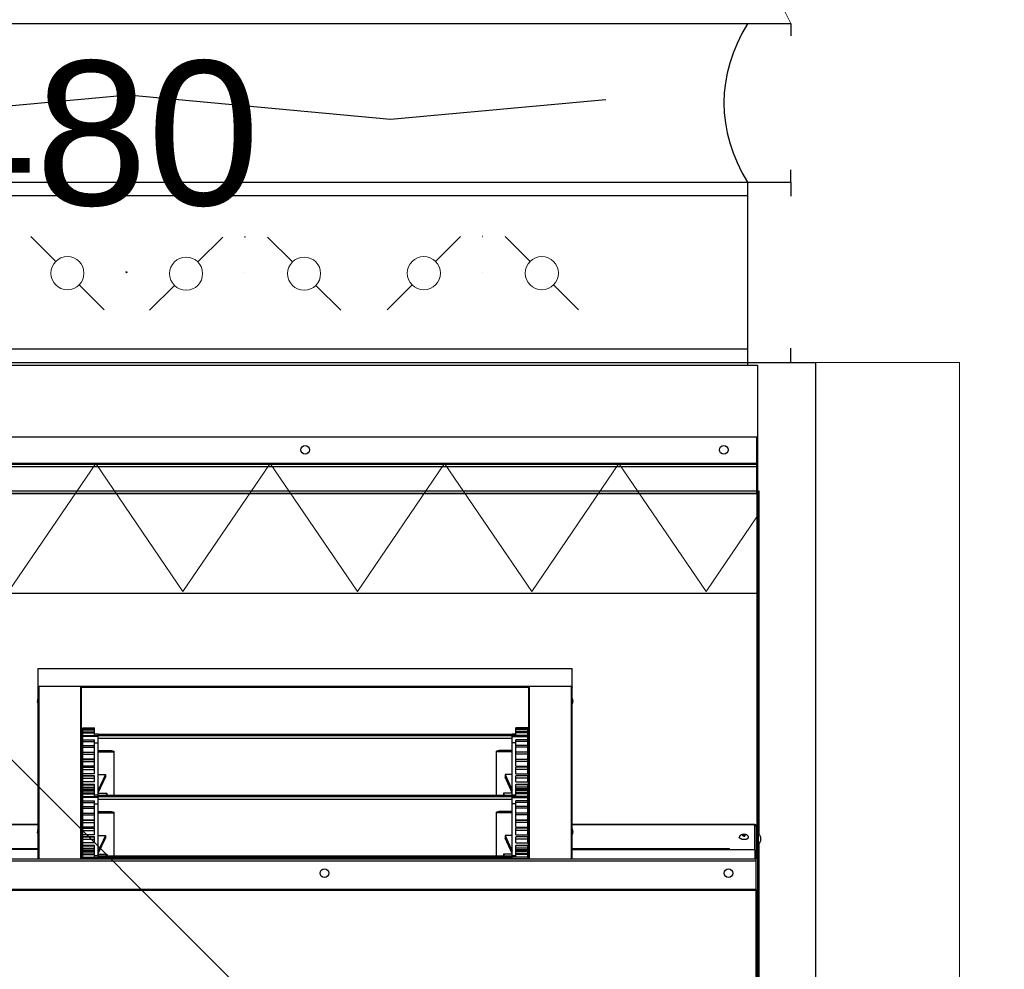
# Model space of a CAD drawing. Header units: millimetres. Extents: x -740 to 33545, y 5178 to 22494.
# Tile 80 of 256: x 9327 to 9395, y 6693 to 6759. Entities that reach past the tile are written whole.
import ezdxf
from ezdxf.lldxf.tags import DXFTag

# ---------------------------------------------------------------- set-up
doc = ezdxf.new("R2010")
doc.units = ezdxf.units.MM
doc.header["$MEASUREMENT"] = 0
doc.linetypes.add('CENTERX2', pattern=[101.6, 63.5, -12.7, 12.7, -12.7])
for name, color, linetype, lineweight in [('_IS_Centralki', 3, 'Continuous', 30), ('_IS_EKO_Wentylacja_Czerpnia', 72, 'Continuous', 20), ('l.przerywana', 252, 'ICAD_ISO03W100', 5)]:
    doc.layers.add(name, color=color, linetype=linetype, lineweight=lineweight)
doc.layers.add('_IS_EKO_Opis_Wentylacja', color=7, linetype='CENTERX2')
doc.layers.add('Dimensions.Service', color=7, linetype='Continuous')
doc.styles.add('Arial', font='arial.ttf')
tags = doc.linetypes.add('ICAD_ISO03W100', pattern=[30, 12, -18]).pattern_tags.tags
tags[6:7] = [DXFTag(74, 4), DXFTag(75, 0), DXFTag(340, '0'), DXFTag(46, 1.0), DXFTag(50, 0.0), DXFTag(44, 0.0), DXFTag(45, 0.0)]
tags[4:5] = [DXFTag(74, 4), DXFTag(75, 0), DXFTag(340, '0'), DXFTag(46, 1.0), DXFTag(50, 0.0), DXFTag(44, 0.0), DXFTag(45, 0.0)]

# ---------------------------------------------------------------- blocks, each defined once
blk = doc.blocks.new('Centrala_kuchnia')
at = {"layer": '_IS_Centralki'}
for p, q in [((16446.23, -1340), (16446.23, -1300)), ((16446.23, -1300), (18046.23, -1300)), ((16446.23, -1340), (16446.23, -1300)), ((16446.23, -1300), (18046.23, -1300)), ((16211.23, -1317), (16219.84, -1317)), ((16211.23, -2238), (16211.23, -1317)), ((16211.23, -1317), (16219.84, -1317)), ((16211.23, -2238), (16211.23, -1317)), ((16321.23, -1317), (16312.62, -1317)), ((16321.23, -1317), (16312.62, -1317)), ((16321.23, -1317), (16331.02, -1317)), ((16321.23, -2238), (16321.23, -1317)), ((16321.23, -2238), (16321.23, -1317)), ((16321.23, -1317), (16331.02, -1317)), ((16321.23, -2238), (16321.23, -1317)), ((16321.23, -2238), (16321.23, -1317)), ((16446.23, -1317), (16436.45, -1317)), ((16446.23, -1317), (16436.45, -1317)), ((16446.23, -2238), (16446.23, -1317)), ((16446.23, -2238), (16446.23, -1317)), ((16446.23, -2221), (16446.23, -1340)), ((16446.23, -2221), (16446.23, -1340)), ((16448.23, -1340), (18048.23, -1340)), ((16448.23, -2221), (16448.23, -1340)), ((16448.23, -1340), (18048.23, -1340)), ((16448.23, -2221), (16448.23, -1340)), ((16516.23, -1340), (16516.23, -2221)), ((16606.23, -1340), (16516.23, -1340)), ((16606.23, -2221), (16606.23, -1340)), ((16321.23, -1347), (16446.23, -1347)), ((16321.23, -1347), (16446.23, -1347)), ((16330.61, -2208), (16330.61, -1347)), ((16330.61, -2208), (16330.61, -1347)), ((16436.86, -2208), (16436.86, -1347)), ((16436.86, -2208), (16436.86, -1347)), ((16446.23, -1347), (16448.23, -1347)), ((16446.23, -1347), (16448.23, -1347)), ((16264.1, -1445.23), (16277.71, -1594.47)), ((16264.1, -1445.23), (16277.71, -1594.47)), ((16392.5, -1481.46), (16409.74, -1464.21)), ((16392.5, -1481.46), (16409.74, -1464.21)), ((16359.02, -1514.94), (16376.26, -1497.69)), ((16359.02, -1514.94), (16376.26, -1497.69)), ((16376.26, -1563.24), (16359.02, -1545.99)), ((16376.26, -1563.24), (16359.02, -1545.99)), ((16409.74, -1596.72), (16392.5, -1579.47)), ((16409.74, -1596.72), (16392.5, -1579.47)), ((16277.71, -1594.47), (16260.96, -1776.15)), ((16277.71, -1594.47), (16260.96, -1776.15)), ((16392.8, -1646.2), (16410.05, -1628.95)), ((16392.8, -1646.2), (16410.05, -1628.95)), ((16359.32, -1679.68), (16376.57, -1662.43)), ((16359.32, -1679.68), (16376.57, -1662.43)), ((16376.57, -1727.98), (16359.32, -1710.73)), ((16376.57, -1727.98), (16359.32, -1710.73)), ((16410.05, -1761.46), (16392.8, -1744.21)), ((16410.05, -1761.46), (16392.8, -1744.21)), ((16260.96, -1776.15), (16276.66, -1949.17)), ((16260.96, -1776.15), (16276.66, -1949.17)), ((16392.49, -1810.22), (16409.74, -1792.98)), ((16392.49, -1810.22), (16409.74, -1792.98)), ((16359.01, -1843.7), (16376.26, -1826.46)), ((16359.01, -1843.7), (16376.26, -1826.46))]:
    blk.add_line(p, q, dxfattribs=at)
at = {"layer": '_IS_Centralki', "linetype": 'Continuous'}
for p, q in [((16537.26, -1340.5), (16497.84, -1340.5)), ((16497.84, -1966.5), (16497.84, -1340.5)), ((16516.34, -1340.5), (16516.34, -1966.5)), ((16516.84, -1966.5), (16516.84, -1340.5)), ((16518.34, -1966.5), (16518.34, -1340.5)), ((16535.34, -1966.5), (16535.34, -1340.5)), ((16773.61, -1338.96), (16535.6, -1338.96)), ((16535.6, -1338.96), (16535.61, -1339.96)), ((16767.23, -1339.96), (16535.61, -1339.96)), ((16535.61, -1339.96), (16535.61, -1339.99)), ((16535.61, -1339.99), (16537.34, -1339.99)), ((16536.84, -1966.5), (16536.84, -1340.5)), ((16537.26, -1340.49), (16537.08, -1340.49)), ((16537.26, -1340.49), (16767.23, -1340.49)), ((16537.26, -1340.49), (16537.26, -1966.51)), ((16537.34, -1339.99), (16767.23, -1339.99)), ((16784.09, -1342), (16766.66, -1342)), ((16766.66, -1342), (16766.66, -1468.5)), ((16766.8, -1342), (16766.8, -1468.5)), ((16815.01, -1339.5), (16767.23, -1339.5)), ((16767.23, -1339.5), (16767.23, -1340.5)), ((16767.93, -1340.5), (16767.23, -1340.5)), ((16767.85, -1341), (16790.39, -1341)), ((16767.85, -1341), (16767.85, -1342)), ((16775.14, -1338.12), (16778.13, -1338.12)), ((16885.85, -1338.96), (16779.65, -1338.96)), ((16783.98, -1359.5), (16783.98, -1342)), ((16784.09, -1342), (16790.39, -1342)), ((16784.09, -1342), (16784.09, -1359.75)), ((16997.23, -1341), (16790.39, -1341)), ((16790.39, -2219.5), (16790.39, -1341)), ((16791.89, -2219.5), (16791.89, -1341)), ((16811.55, -2219.5), (16811.55, -1341)), ((16812.19, -2219.5), (16812.19, -1341)), ((16812.69, -1340.15), (16813.04, -1340.72)), ((16815.01, -1339.5), (16997.23, -1339.5)), ((16815.01, -1339.5), (16815.01, -1340.5)), ((16815.01, -1340.5), (16997.23, -1340.5)), ((16858.79, -1339.5), (16858.79, -1340.5)), ((16774.53, -1348.8), (16774.37, -1348.8)), ((16774.53, -1350.2), (16774.37, -1350.2)), ((16784.09, -1359.5), (16783.14, -1359.5)), ((16783.14, -1468.5), (16783.14, -1359.5)), ((16783.74, -1359.75), (16784.09, -1359.75)), ((16783.74, -1468.5), (16783.74, -1359.75)), ((16783.88, -1468.5), (16783.88, -1359.75)), ((16784.04, -1359.75), (16784.04, -1359.5)), ((16671.34, -1468.5), (16658.38, -1468.5)), ((16658.38, -1838.5), (16658.38, -1468.5)), ((16658.42, -1838.5), (16658.42, -1468.5)), ((16670.68, -1838.5), (16670.68, -1468.5)), ((16790.39, -1469), (16670.89, -1469)), ((16670.89, -1469), (16670.89, -1498)), ((16790.39, -1468.5), (16671.34, -1468.5)), ((16680.86, -1468), (16681.37, -1468)), ((16771.49, -1468), (16772.01, -1468)), ((16790.39, -1498), (16670.89, -1498)), ((16790.39, -1498.5), (16671.34, -1498.5)), ((16671.34, -1808.5), (16671.34, -1498.5)), ((16721.4, -1499.3), (16699.67, -1499.3)), ((16699.67, -1499.3), (16699.67, -1507.5)), ((16699.8, -1499.3), (16699.8, -1507.5)), ((16699.97, -1499.3), (16699.97, -1507.5)), ((16700.68, -1499.3), (16700.68, -1507.5)), ((16701.07, -1499.3), (16701.07, -1507.5)), ((16702.37, -1499.3), (16702.37, -1507.5)), ((16702.97, -1499.3), (16702.97, -1507.5)), ((16703.91, -1499), (16746.18, -1499)), ((16703.91, -1499), (16703.91, -1499.3)), ((16704.82, -1499.3), (16704.82, -1510)), ((16705.63, -1510), (16705.63, -1499.3)), ((16708.01, -1499.3), (16708.01, -1507.5)), ((16709.02, -1499.3), (16709.02, -1507.5)), ((16711.89, -1499.3), (16711.89, -1507.5)), ((16713.07, -1499.3), (16713.07, -1507.5)), ((16716.39, -1499.3), (16716.39, -1507.5)), ((16717.73, -1499.3), (16717.73, -1507.5)), ((16717.79, -1499), (16717.79, -1498.5)), ((16717.94, -1499), (16717.94, -1498.5)), ((16720.4, -1499), (16720.4, -1498.5)), ((16720.63, -1498.5), (16720.63, -1499)), ((16720.96, -1498.5), (16720.96, -1499)), ((16721.4, -1507.5), (16721.4, -1499.3)), ((16726.25, -1499.3), (16721.44, -1499.3)), ((16721.44, -1499.3), (16721.44, -1507.5)), ((16722.92, -1499.3), (16722.92, -1507.5)), ((16725.95, -1499), (16725.95, -1498.5)), ((16726.09, -1499), (16726.09, -1498.5)), ((16726.25, -1507.5), (16726.25, -1499.3)), ((16731.5, -1499.3), (16726.96, -1499.3)), ((16726.96, -1499.3), (16726.96, -1507.5)), ((16728.56, -1499), (16728.56, -1498.5)), ((16728.56, -1499.3), (16728.56, -1507.5)), ((16728.79, -1498.5), (16728.79, -1499)), ((16729.12, -1498.5), (16729.12, -1499)), ((16730.41, -1499), (16730.41, -1498.5)), ((16731.5, -1507.5), (16731.5, -1499.3)), ((16737.06, -1499.3), (16732.82, -1499.3)), ((16732.82, -1499.3), (16732.82, -1507.5)), ((16732.87, -1499.3), (16732.87, -1507.5)), ((16734.56, -1499.3), (16734.56, -1507.5)), ((16737.06, -1507.5), (16737.06, -1499.3)), ((16742.02, -1499.3), (16738.8, -1499.3)), ((16738.8, -1499.3), (16738.8, -1507.5)), ((16739.07, -1499.3), (16739.07, -1507.5)), ((16740.83, -1499.3), (16740.83, -1507.5)), ((16763.66, -1499.3), (16741.93, -1499.3)), ((16741.93, -1499.3), (16741.93, -1507.5)), ((16742.06, -1499.3), (16742.06, -1507.5)), ((16742.23, -1499.3), (16742.23, -1507.5)), ((16742.95, -1499.3), (16742.95, -1507.5)), ((16743.33, -1499.3), (16743.33, -1507.5)), ((16744.63, -1499.3), (16744.63, -1507.5)), ((16745.23, -1499.3), (16745.23, -1507.5)), ((16746.18, -1499), (16788.44, -1499)), ((16746.18, -1499), (16746.18, -1499.3)), ((16747.09, -1499.3), (16747.09, -1510)), ((16747.9, -1510), (16747.9, -1499.3)), ((16750.28, -1499.3), (16750.28, -1507.5)), ((16751.28, -1499.3), (16751.28, -1507.5)), ((16754.15, -1499.3), (16754.15, -1507.5)), ((16755.34, -1499.3), (16755.34, -1507.5)), ((16758.65, -1499.3), (16758.65, -1507.5)), ((16760, -1499.3), (16760, -1507.5)), ((16763.66, -1507.5), (16763.66, -1499.3)), ((16768.51, -1499.3), (16763.7, -1499.3)), ((16763.7, -1499.3), (16763.7, -1507.5)), ((16765.19, -1499.3), (16765.19, -1507.5)), ((16768.51, -1507.5), (16768.51, -1499.3)), ((16773.76, -1499.3), (16769.22, -1499.3)), ((16769.22, -1499.3), (16769.22, -1507.5)), ((16770.82, -1499.3), (16770.82, -1507.5)), ((16772.41, -1499), (16772.41, -1498.5)), ((16772.68, -1499), (16772.68, -1498.5)), ((16773.76, -1507.5), (16773.76, -1499.3)), ((16779.32, -1499.3), (16775.09, -1499.3)), ((16775.09, -1499.3), (16775.09, -1507.5)), ((16775.13, -1499.3), (16775.13, -1507.5)), ((16776.82, -1499.3), (16776.82, -1507.5)), ((16779.32, -1507.5), (16779.32, -1499.3)), ((16784.28, -1499.3), (16781.06, -1499.3)), ((16781.06, -1499.3), (16781.06, -1507.5)), ((16781.33, -1499.3), (16781.33, -1507.5)), ((16783.09, -1499.3), (16783.09, -1507.5)), ((16790.39, -1499.3), (16784.19, -1499.3)), ((16784.19, -1499.3), (16784.19, -1507.5)), ((16784.33, -1499.3), (16784.33, -1507.5)), ((16784.49, -1499.3), (16784.49, -1507.5)), ((16785.21, -1499.3), (16785.21, -1507.5)), ((16785.6, -1499.3), (16785.6, -1507.5)), ((16786.89, -1499.3), (16786.89, -1507.5)), ((16787.49, -1499.3), (16787.49, -1507.5)), ((16788.44, -1499), (16790.39, -1499)), ((16788.44, -1499), (16788.44, -1499.3)), ((16789.35, -1499.3), (16789.35, -1510)), ((16790.16, -1510), (16790.16, -1499.3)), ((16704.82, -1507.5), (16699.67, -1507.5)), ((16703.91, -1507.5), (16703.91, -1510)), ((16721.4, -1507.5), (16708.01, -1507.5)), ((16709.95, -1507.5), (16709.95, -1510)), ((16726.25, -1507.5), (16721.44, -1507.5)), ((16731.5, -1507.5), (16726.96, -1507.5)), ((16737.06, -1507.5), (16732.82, -1507.5)), ((16741.93, -1507.5), (16738.8, -1507.5)), ((16747.09, -1507.5), (16741.93, -1507.5)), ((16746.18, -1507.5), (16746.18, -1510)), ((16763.66, -1507.5), (16750.28, -1507.5)), ((16752.22, -1507.5), (16752.22, -1510)), ((16768.51, -1507.5), (16763.7, -1507.5)), ((16773.76, -1507.5), (16769.22, -1507.5)), ((16779.32, -1507.5), (16775.09, -1507.5)), ((16784.19, -1507.5), (16781.06, -1507.5)), ((16789.35, -1507.5), (16784.19, -1507.5)), ((16788.44, -1507.5), (16788.44, -1510)), ((16712.08, -1510), (16703.9, -1510)), ((16703.9, -1797), (16703.9, -1510)), ((16704.04, -1797), (16704.04, -1510)), ((16704.91, -1797), (16704.91, -1510)), ((16706.85, -1797), (16706.85, -1510)), ((16746.16, -1510), (16712.08, -1510)), ((16715.32, -1510), (16715.32, -1519.09)), ((16716.28, -1510), (16716.28, -1521)), ((16732.05, -1514.99), (16742.9, -1510)), ((16732.05, -1510), (16732.05, -1514.99)), ((16744.54, -1510), (16733.71, -1514.98)), ((16744.98, -1510), (16744.98, -1516.09)), ((16754.35, -1510), (16746.16, -1510)), ((16746.16, -1797), (16746.16, -1510)), ((16746.3, -1797), (16746.3, -1510)), ((16747.17, -1797), (16747.17, -1510)), ((16749.11, -1797), (16749.11, -1510)), ((16788.42, -1510), (16754.35, -1510)), ((16757.58, -1510), (16757.58, -1519.09)), ((16758.55, -1510), (16758.55, -1521)), ((16774.31, -1510), (16774.31, -1514.99)), ((16774.31, -1514.99), (16785.17, -1510)), ((16786.8, -1510), (16775.97, -1514.98)), ((16787.24, -1510), (16787.24, -1516.09)), ((16790.39, -1510), (16788.42, -1510)), ((16788.42, -1797), (16788.42, -1510)), ((16788.56, -1797), (16788.56, -1510)), ((16789.43, -1797), (16789.43, -1510)), ((16715.32, -1519.09), (16715.74, -1521)), ((16746.16, -1521), (16715.74, -1521)), ((16732.05, -1514.99), (16733.71, -1514.98)), ((16744.98, -1516.09), (16746.16, -1515.55)), ((16744.98, -1516.09), (16746.16, -1516.08)), ((16757.58, -1519.09), (16758.01, -1521)), ((16788.42, -1521), (16758.01, -1521)), ((16774.31, -1514.99), (16775.97, -1514.98)), ((16787.24, -1516.09), (16788.42, -1515.55)), ((16787.24, -1516.09), (16788.42, -1516.08)), ((16715.32, -1787.9), (16715.74, -1786)), ((16746.16, -1786), (16715.74, -1786)), ((16716.28, -1797), (16716.28, -1786)), ((16757.58, -1787.9), (16758.01, -1786)), ((16788.42, -1786), (16758.01, -1786)), ((16758.55, -1797), (16758.55, -1786)), ((16715.32, -1797), (16715.32, -1787.9)), ((16732.05, -1792.01), (16733.71, -1792.02)), ((16732.05, -1792.01), (16742.9, -1797)), ((16732.05, -1797), (16732.05, -1792.01)), ((16744.54, -1797), (16733.71, -1792.02)), ((16744.98, -1790.91), (16746.16, -1790.92)), ((16744.98, -1790.91), (16746.16, -1791.45)), ((16744.98, -1797), (16744.98, -1790.91)), ((16757.58, -1797), (16757.58, -1787.9)), ((16774.31, -1792.01), (16775.97, -1792.02)), ((16774.31, -1792.01), (16785.17, -1797)), ((16774.31, -1797), (16774.31, -1792.01)), ((16786.8, -1797), (16775.97, -1792.02)), ((16787.24, -1790.91), (16788.42, -1790.92)), ((16787.24, -1790.91), (16788.42, -1791.45)), ((16787.24, -1797), (16787.24, -1790.91)), ((16704.82, -1799.5), (16699.67, -1799.5)), ((16699.67, -1807.7), (16699.67, -1799.5)), ((16699.8, -1807.7), (16699.8, -1799.5)), ((16699.97, -1807.7), (16699.97, -1799.5)), ((16700.68, -1807.7), (16700.68, -1799.5)), ((16701.07, -1807.7), (16701.07, -1799.5)), ((16702.37, -1807.7), (16702.37, -1799.5)), ((16702.97, -1807.7), (16702.97, -1799.5)), ((16712.08, -1797), (16703.9, -1797)), ((16703.91, -1797), (16703.91, -1799.5)), ((16704.82, -1807.7), (16704.82, -1797)), ((16705.63, -1797), (16705.63, -1807.7)), ((16721.4, -1799.5), (16708.01, -1799.5)), ((16708.01, -1807.7), (16708.01, -1799.5)), ((16709.02, -1807.7), (16709.02, -1799.5)), ((16709.95, -1799.5), (16709.95, -1797)), ((16711.89, -1807.7), (16711.89, -1799.5)), ((16746.16, -1797), (16712.08, -1797)), ((16713.07, -1807.7), (16713.07, -1799.5)), ((16716.39, -1807.7), (16716.39, -1799.5)), ((16717.73, -1807.7), (16717.73, -1799.5)), ((16721.4, -1799.5), (16721.4, -1807.7)), ((16726.25, -1799.5), (16721.44, -1799.5)), ((16721.44, -1807.7), (16721.44, -1799.5)), ((16722.92, -1807.7), (16722.92, -1799.5)), ((16726.25, -1799.5), (16726.25, -1807.7)), ((16731.5, -1799.5), (16726.96, -1799.5)), ((16726.96, -1807.7), (16726.96, -1799.5)), ((16728.56, -1807.7), (16728.56, -1799.5)), ((16731.5, -1799.5), (16731.5, -1807.7)), ((16737.06, -1799.5), (16732.82, -1799.5)), ((16732.82, -1799.5), (16732.82, -1807.7)), ((16732.87, -1807.7), (16732.87, -1799.5)), ((16734.56, -1807.7), (16734.56, -1799.5)), ((16737.06, -1799.5), (16737.06, -1807.7)), ((16742.02, -1799.5), (16738.8, -1799.5)), ((16738.8, -1799.5), (16738.8, -1807.7)), ((16739.07, -1807.7), (16739.07, -1799.5)), ((16740.83, -1807.7), (16740.83, -1799.5)), ((16747.09, -1799.5), (16741.93, -1799.5)), ((16741.93, -1807.7), (16741.93, -1799.5)), ((16742.06, -1807.7), (16742.06, -1799.5)), ((16742.23, -1807.7), (16742.23, -1799.5)), ((16742.95, -1807.7), (16742.95, -1799.5)), ((16743.33, -1807.7), (16743.33, -1799.5)), ((16744.63, -1807.7), (16744.63, -1799.5)), ((16745.23, -1807.7), (16745.23, -1799.5)), ((16754.35, -1797), (16746.16, -1797)), ((16746.18, -1797), (16746.18, -1799.5)), ((16747.09, -1807.7), (16747.09, -1797)), ((16747.9, -1797), (16747.9, -1807.7)), ((16763.66, -1799.5), (16750.28, -1799.5)), ((16750.28, -1807.7), (16750.28, -1799.5)), ((16751.28, -1807.7), (16751.28, -1799.5)), ((16752.22, -1799.5), (16752.22, -1797)), ((16754.15, -1807.7), (16754.15, -1799.5)), ((16788.42, -1797), (16754.35, -1797)), ((16755.34, -1807.7), (16755.34, -1799.5)), ((16758.65, -1807.7), (16758.65, -1799.5)), ((16760, -1807.7), (16760, -1799.5)), ((16763.66, -1799.5), (16763.66, -1807.7)), ((16768.51, -1799.5), (16763.7, -1799.5)), ((16763.7, -1807.7), (16763.7, -1799.5)), ((16765.19, -1807.7), (16765.19, -1799.5)), ((16768.51, -1799.5), (16768.51, -1807.7)), ((16773.76, -1799.5), (16769.22, -1799.5)), ((16769.22, -1807.7), (16769.22, -1799.5)), ((16770.82, -1807.7), (16770.82, -1799.5)), ((16773.76, -1799.5), (16773.76, -1807.7)), ((16779.32, -1799.5), (16775.09, -1799.5)), ((16775.09, -1799.5), (16775.09, -1807.7)), ((16775.13, -1807.7), (16775.13, -1799.5)), ((16776.82, -1807.7), (16776.82, -1799.5)), ((16779.32, -1799.5), (16779.32, -1807.7)), ((16784.28, -1799.5), (16781.06, -1799.5)), ((16781.06, -1799.5), (16781.06, -1807.7)), ((16781.33, -1807.7), (16781.33, -1799.5)), ((16783.09, -1807.7), (16783.09, -1799.5)), ((16789.35, -1799.5), (16784.19, -1799.5)), ((16784.19, -1807.7), (16784.19, -1799.5)), ((16784.33, -1807.7), (16784.33, -1799.5)), ((16784.49, -1807.7), (16784.49, -1799.5)), ((16785.21, -1807.7), (16785.21, -1799.5)), ((16785.6, -1807.7), (16785.6, -1799.5)), ((16786.89, -1807.7), (16786.89, -1799.5)), ((16787.49, -1807.7), (16787.49, -1799.5)), ((16790.39, -1797), (16788.42, -1797)), ((16788.44, -1797), (16788.44, -1799.5)), ((16789.35, -1807.7), (16789.35, -1797)), ((16790.16, -1797), (16790.16, -1807.7)), ((16721.4, -1807.7), (16699.67, -1807.7)), ((16703.91, -1807.7), (16703.91, -1808)), ((16703.91, -1808), (16746.18, -1808)), ((16717.79, -1808.5), (16717.79, -1808)), ((16717.94, -1808.5), (16717.94, -1808)), ((16720.4, -1808.5), (16720.4, -1808)), ((16720.63, -1808), (16720.63, -1808.5)), ((16720.96, -1808), (16720.96, -1808.5)), ((16726.25, -1807.7), (16721.44, -1807.7)), ((16725.95, -1808.5), (16725.95, -1808)), ((16726.09, -1808.5), (16726.09, -1808)), ((16731.5, -1807.7), (16726.96, -1807.7)), ((16728.56, -1808.5), (16728.56, -1808)), ((16728.79, -1808), (16728.79, -1808.5)), ((16729.12, -1808), (16729.12, -1808.5)), ((16730.41, -1808), (16730.41, -1808.5)), ((16737.06, -1807.7), (16732.82, -1807.7)), ((16741.93, -1807.7), (16738.8, -1807.7)), ((16763.66, -1807.7), (16741.93, -1807.7)), ((16746.18, -1807.7), (16746.18, -1808)), ((16746.18, -1808), (16788.44, -1808)), ((16768.51, -1807.7), (16763.7, -1807.7)), ((16773.76, -1807.7), (16769.22, -1807.7)), ((16772.41, -1808), (16772.41, -1808.5)), ((16772.68, -1808), (16772.68, -1808.5)), ((16779.32, -1807.7), (16775.09, -1807.7)), ((16784.19, -1807.7), (16781.06, -1807.7)), ((16790.39, -1807.7), (16784.19, -1807.7)), ((16788.44, -1807.7), (16788.44, -1808)), ((16788.44, -1808), (16790.39, -1808)), ((16790.39, -1809), (16670.89, -1809)), ((16670.89, -1809), (16670.89, -1838)), ((16790.39, -1808.5), (16671.34, -1808.5)), ((16671.34, -1838.5), (16658.38, -1838.5)), ((16790.39, -1838), (16670.89, -1838)), ((16790.39, -1838.5), (16671.34, -1838.5)), ((16680.86, -1839), (16681.37, -1839)), ((16766.66, -1838.5), (16766.66, -1965)), ((16766.8, -1838.5), (16766.8, -1965)), ((16771.49, -1839), (16772.01, -1839)), ((16783.14, -1947.5), (16783.14, -1838.5)), ((16783.74, -1838.5), (16783.74, -1947.25)), ((16783.88, -1838.5), (16783.88, -1947.25))]:
    blk.add_line(p, q, dxfattribs=at)
at = {"layer": '_IS_Centralki', "linetype": 'Continuous', "lineweight": 0}
for p, q in [((16605.14, -1375.64), (16552.7, -1340)), ((16516.23, -1436.08), (16605.14, -1375.64)), ((16605.14, -1496.51), (16516.23, -1436.08)), ((16516.23, -1556.95), (16605.14, -1496.51)), ((16605.14, -1617.39), (16516.23, -1556.95)), ((16516.23, -1677.82), (16605.14, -1617.39)), ((16605.14, -1738.26), (16516.23, -1677.82)), ((16516.23, -1798.69), (16605.14, -1738.26)), ((16605.14, -1859.13), (16516.23, -1798.69))]:
    blk.add_line(p, q, dxfattribs=at)
at = {"layer": '_IS_Centralki', "linetype": 'Continuous'}
for centre in [(16800.39, -1360.25), (16506.84, -1363.5), (16800.39, -1640.25), (16506.84, -1653.5)]:
    blk.add_circle(centre, 3, dxfattribs=at)
at = {"layer": '_IS_Centralki', "lineweight": 0}
for centre in [(16384.38, -1489.57), (16384.38, -1489.57), (16384.38, -1571.35), (16384.38, -1571.35), (16384.69, -1654.31), (16384.69, -1654.31), (16384.69, -1736.1), (16384.69, -1736.1), (16384.38, -1818.34), (16384.38, -1818.34)]:
    blk.add_circle(centre, 11.48, dxfattribs=at)
at = {"layer": '_IS_Centralki'}
for centre, radius in [((16358.95, -1530.54), 0.0277), ((16358.95, -1530.54), 0.0277), ((16383.91, -1530.54), 0.00994), ((16383.91, -1530.54), 0.00994), ((16359.26, -1695.29), 0.0277), ((16359.26, -1695.29), 0.0277), ((16384.22, -1695.29), 0.00994), ((16384.22, -1695.29), 0.00994), ((16383.73, -1777.49), 0.35), ((16383.73, -1777.49), 0.35)]:
    blk.add_circle(centre, radius, dxfattribs=at)
at = {"layer": '_IS_Centralki', "linetype": 'Continuous'}
for centre, radius, start, end in [((16540.12, -1340.49), 2.87, 179.12413, 180.00026), ((16768.16, -1342), 1.5, 99.12147, 180), ((16768.16, -1342), 0.5, 128.44325, 180), ((16769.5, -1341), 1.65, 171.70554, 179.98184), ((16769.48, -1341), 1.63, 162.25262, 171.74012), ((16775.13, -1339.92), 1.8, 90, 166.4638), ((16778.13, -1339.92), 1.8, 13.5362, 90), ((16817.74, -1346.4), 8.06, 136.45811, 137.91461), ((16815.51, -1352.52), 12.06, 100.24989, 101.80441), ((16771.1, -1349.23), 5.74, 11.82191, 13.4385), ((16771.1, -1349.77), 5.74, 346.5615, 348.17809), ((16770.5, -1349.35), 6.35, 8.52617, 11.77578), ((16770.5, -1349.65), 6.35, 348.22422, 351.47383), ((16769.81, -1349.45), 7.06, 5.00656, 8.50008), ((16769.81, -1349.55), 7.06, 351.49992, 354.99344), ((16769.43, -1349.49), 7.43, 3.32206, 5.01312), ((16769.43, -1349.51), 7.43, 354.98688, 356.67794), ((16769.21, -1349.5), 7.66, 356.68735, 3.31265), ((16680.86, -1471.3), 3.3, 95.94334, 97.93572), ((16680.86, -1471.29), 3.29, 94.24418, 95.94284), ((16680.86, -1471.29), 3.29, 90.00169, 94.24428), ((16681.38, -1471.3), 3.3, 90.01111, 98.83124), ((16771.54, -1471.6), 3.61, 113.76121, 120.67733), ((16771.56, -1471.49), 3.5, 116.17381, 121.37667), ((16771.5, -1471.3), 3.3, 95.94334, 97.93572), ((16771.49, -1471.29), 3.29, 94.24418, 95.94284), ((16771.49, -1471.29), 3.29, 90.00169, 94.24428), ((16772.01, -1471.3), 3.3, 90.01111, 98.83124), ((16680.86, -1835.7), 3.3, 262.04507, 264.04789), ((16680.86, -1835.71), 3.29, 264.04841, 265.74343), ((16680.86, -1835.71), 3.29, 265.74333, 269.99829), ((16681.38, -1835.7), 3.3, 261.16876, 269.98889), ((16771.54, -1835.4), 3.61, 239.32241, 246.20873), ((16771.56, -1835.51), 3.5, 238.62333, 243.82619), ((16771.5, -1835.7), 3.3, 262.04507, 264.04789), ((16771.49, -1835.71), 3.29, 264.04841, 265.74343), ((16771.49, -1835.71), 3.29, 265.74333, 269.99829), ((16772.01, -1835.7), 3.3, 261.16876, 269.98889)]:
    blk.add_arc(centre, radius, start, end, dxfattribs=at)
at = {"layer": '_IS_Centralki'}
blk.add_ellipse((16266.36, -962.82), major_axis=(0, 400.55), ratio=0.48409, start_param=2.854685, end_param=3.428501, dxfattribs=at)
blk.add_ellipse((16266.36, -962.82), major_axis=(0, 400.55), ratio=0.48409, start_param=2.854685, end_param=3.428501, dxfattribs=at)
at = {"layer": '_IS_Centralki', "linetype": 'Continuous'}
for points, knots in [([(16537.08, -1340.49), (16537.08, -1340.45), (16537.08, -1340.28), (16537.09, -1340.11), (16537.1, -1339.99)], [0, 0, 0, 0, 0.254393, 1, 1, 1, 1]), ([(16537.26, -1340.45), (16537.26, -1340.39), (16537.26, -1340.28), (16537.28, -1340.13), (16537.3, -1340.05), (16537.33, -1339.99), (16537.34, -1339.99)], [0, 0, 0, 0, 0.375185, 0.68902, 0.902271, 1, 1, 1, 1]), ([(16769.2, -1339.5), (16768.93, -1339.5), (16768.34, -1339.71), (16768.01, -1340.22), (16767.92, -1340.5)], [0, 0, 0, 0, 0.486295, 1, 1, 1, 1]), ([(16815.01, -1339.5), (16814.41, -1339.5), (16813.59, -1339.69), (16812.87, -1340.05), (16812.69, -1340.15)], [0, 0, 0, 0, 0.746608, 1, 1, 1, 1]), ([(16775.33, -1346.27), (16775.17, -1346.31), (16774.86, -1346.44), (16774.45, -1346.73), (16774.11, -1347.1), (16773.85, -1347.52), (16773.66, -1347.98), (16773.53, -1348.46), (16773.45, -1348.98), (16773.44, -1349.32), (16773.44, -1349.5)], [0, 0, 0, 0, 0.125443, 0.249557, 0.371979, 0.493336, 0.615545, 0.740616, 0.869153, 1, 1, 1, 1]), ([(16773.44, -1349.5), (16773.44, -1349.68), (16773.45, -1350.02), (16773.53, -1350.53), (16773.66, -1351.02), (16773.85, -1351.48), (16774.11, -1351.9), (16774.45, -1352.27), (16774.86, -1352.56), (16775.17, -1352.69), (16775.33, -1352.73)], [0, 0, 0, 0, 0.130869, 0.259423, 0.384504, 0.506717, 0.628069, 0.750474, 0.874571, 1, 1, 1, 1]), ([(16774.37, -1348.7), (16774.34, -1348.7), (16774.3, -1348.71), (16774.23, -1348.76), (16774.17, -1348.84), (16774.12, -1348.94), (16774.08, -1349.06), (16774.05, -1349.2), (16774.03, -1349.35), (16774.03, -1349.45), (16774.03, -1349.5)], [0, 0, 0, 0, 0.072858, 0.156845, 0.25823, 0.378616, 0.516652, 0.66919, 0.831957, 1, 1, 1, 1]), ([(16774.37, -1350.3), (16774.34, -1350.3), (16774.3, -1350.29), (16774.23, -1350.24), (16774.17, -1350.16), (16774.12, -1350.06), (16774.08, -1349.94), (16774.05, -1349.8), (16774.03, -1349.65), (16774.03, -1349.55), (16774.03, -1349.5)], [0, 0, 0, 0, 0.072858, 0.156845, 0.25823, 0.378616, 0.516652, 0.66919, 0.831957, 1, 1, 1, 1]), ([(16774.37, -1348.8), (16774.35, -1348.8), (16774.3, -1348.81), (16774.25, -1348.85), (16774.2, -1348.92), (16774.15, -1349.01), (16774.12, -1349.11), (16774.08, -1349.28), (16774.07, -1349.41), (16774.07, -1349.5)], [0, 0, 0, 0, 0.07288, 0.156892, 0.258308, 0.37873, 0.51681, 0.66939, 1, 1, 1, 1]), ([(16774.37, -1350.2), (16774.35, -1350.2), (16774.3, -1350.19), (16774.25, -1350.15), (16774.2, -1350.08), (16774.15, -1349.99), (16774.12, -1349.89), (16774.08, -1349.72), (16774.07, -1349.59), (16774.07, -1349.5)], [0, 0, 0, 0, 0.07288, 0.156892, 0.258308, 0.37873, 0.51681, 0.66939, 1, 1, 1, 1]), ([(16774.53, -1348.8), (16774.52, -1348.78), (16774.5, -1348.76), (16774.45, -1348.72), (16774.41, -1348.7), (16774.38, -1348.7), (16774.37, -1348.7)], [0, 0, 0, 0, 0.291999, 0.55056, 0.78272, 1, 1, 1, 1]), ([(16774.66, -1349.5), (16774.66, -1349.41), (16774.65, -1349.28), (16774.62, -1349.11), (16774.58, -1349.01), (16774.54, -1348.92), (16774.49, -1348.85), (16774.43, -1348.81), (16774.39, -1348.8), (16774.37, -1348.8)], [0, 0, 0, 0, 0.33061, 0.48319, 0.62127, 0.741692, 0.843108, 0.92712, 1, 1, 1, 1]), ([(16774.66, -1349.5), (16774.66, -1349.59), (16774.65, -1349.72), (16774.62, -1349.89), (16774.58, -1349.99), (16774.54, -1350.08), (16774.49, -1350.15), (16774.43, -1350.19), (16774.39, -1350.2), (16774.37, -1350.2)], [0, 0, 0, 0, 0.33061, 0.48319, 0.62127, 0.741692, 0.843108, 0.92712, 1, 1, 1, 1]), ([(16774.53, -1350.2), (16774.52, -1350.22), (16774.5, -1350.24), (16774.45, -1350.28), (16774.41, -1350.3), (16774.38, -1350.3), (16774.37, -1350.3)], [0, 0, 0, 0, 0.291999, 0.55056, 0.78272, 1, 1, 1, 1]), ([(16774.71, -1349.5), (16774.71, -1349.43), (16774.7, -1349.29), (16774.66, -1349.1), (16774.61, -1348.93), (16774.56, -1348.84), (16774.53, -1348.8)], [0, 0, 0, 0, 0.288429, 0.560253, 0.80089, 1, 1, 1, 1]), ([(16774.71, -1349.5), (16774.71, -1349.57), (16774.7, -1349.71), (16774.66, -1349.9), (16774.61, -1350.07), (16774.56, -1350.16), (16774.53, -1350.2)], [0, 0, 0, 0, 0.288429, 0.560253, 0.80089, 1, 1, 1, 1]), ([(16776.49, -1347.28), (16776.46, -1347.19), (16776.38, -1347.03), (16776.26, -1346.8), (16776.12, -1346.61), (16775.97, -1346.45), (16775.82, -1346.34), (16775.66, -1346.27), (16775.49, -1346.24), (16775.39, -1346.26), (16775.33, -1346.27)], [0, 0, 0, 0, 0.170515, 0.326296, 0.466916, 0.592763, 0.705328, 0.80753, 0.903869, 1, 1, 1, 1]), ([(16776.68, -1347.9), (16776.67, -1347.84), (16776.62, -1347.63), (16776.55, -1347.43), (16776.49, -1347.28)], [0, 0, 0, 0, 0.261963, 1, 1, 1, 1]), ([(16776.49, -1351.72), (16776.46, -1351.81), (16776.38, -1351.97), (16776.26, -1352.2), (16776.12, -1352.39), (16775.97, -1352.55), (16775.82, -1352.66), (16775.66, -1352.73), (16775.49, -1352.76), (16775.39, -1352.74), (16775.33, -1352.73)], [0, 0, 0, 0, 0.170518, 0.326299, 0.466918, 0.592764, 0.705326, 0.807527, 0.903866, 1, 1, 1, 1]), ([(16776.68, -1351.1), (16776.67, -1351.16), (16776.62, -1351.36), (16776.55, -1351.57), (16776.49, -1351.72)], [0, 0, 0, 0, 0.261963, 1, 1, 1, 1]), ([(16670.89, -1469), (16670.89, -1468.89), (16670.95, -1468.68), (16671.13, -1468.55), (16671.22, -1468.52)], [0, 0, 0, 0, 0.513848, 1, 1, 1, 1]), ([(16680.86, -1468), (16680.55, -1468), (16679.92, -1468.09), (16679.34, -1468.34), (16679.07, -1468.5)], [0, 0, 0, 0, 0.498509, 1, 1, 1, 1]), ([(16680.41, -1468.03), (16680.18, -1468.06), (16679.73, -1468.18), (16679.31, -1468.38), (16679.11, -1468.5)], [0, 0, 0, 0, 0.497047, 1, 1, 1, 1]), ([(16680.87, -1468.04), (16680.65, -1468.07), (16680.22, -1468.19), (16679.81, -1468.38), (16679.62, -1468.5)], [0, 0, 0, 0, 0.497104, 1, 1, 1, 1]), ([(16683.13, -1468.5), (16682.86, -1468.34), (16682.3, -1468.09), (16681.68, -1468), (16681.37, -1468)], [0, 0, 0, 0, 0.503229, 1, 1, 1, 1]), ([(16771.04, -1468.03), (16770.86, -1468.06), (16770.51, -1468.13), (16770.18, -1468.27), (16770.02, -1468.35)], [0, 0, 0, 0, 0.497977, 1, 1, 1, 1]), ([(16771.49, -1468), (16771.25, -1468), (16770.77, -1468.05), (16770.31, -1468.2), (16770.08, -1468.3)], [0, 0, 0, 0, 0.499112, 1, 1, 1, 1]), ([(16771.5, -1468.04), (16771.28, -1468.07), (16770.85, -1468.19), (16770.44, -1468.38), (16770.25, -1468.5)], [0, 0, 0, 0, 0.497104, 1, 1, 1, 1]), ([(16773.76, -1468.5), (16773.5, -1468.34), (16772.93, -1468.09), (16772.31, -1468), (16772.01, -1468)], [0, 0, 0, 0, 0.503229, 1, 1, 1, 1]), ([(16671.34, -1498.5), (16671.23, -1498.5), (16670.98, -1498.38), (16670.89, -1498.13), (16670.89, -1498)], [0, 0, 0, 0, 0.482639, 1, 1, 1, 1]), ([(16670.89, -1809), (16670.89, -1808.87), (16670.98, -1808.62), (16671.23, -1808.5), (16671.34, -1808.5)], [0, 0, 0, 0, 0.517361, 1, 1, 1, 1]), ([(16671.34, -1838.5), (16671.24, -1838.5), (16671.09, -1838.44), (16671, -1838.32), (16670.98, -1838.29)], [0, 0, 0, 0, 0.738343, 1, 1, 1, 1]), ([(16679.07, -1838.5), (16679.34, -1838.66), (16679.92, -1838.91), (16680.55, -1839), (16680.86, -1839)], [0, 0, 0, 0, 0.501489, 1, 1, 1, 1]), ([(16680.41, -1838.97), (16680.18, -1838.94), (16679.73, -1838.82), (16679.31, -1838.62), (16679.11, -1838.5)], [0, 0, 0, 0, 0.497048, 1, 1, 1, 1]), ([(16680.87, -1838.96), (16680.65, -1838.93), (16680.22, -1838.81), (16679.81, -1838.62), (16679.62, -1838.5)], [0, 0, 0, 0, 0.497104, 1, 1, 1, 1]), ([(16683.13, -1838.5), (16682.86, -1838.66), (16682.3, -1838.91), (16681.68, -1839), (16681.37, -1839)], [0, 0, 0, 0, 0.503229, 1, 1, 1, 1]), ([(16771.04, -1838.97), (16770.86, -1838.94), (16770.51, -1838.87), (16770.18, -1838.73), (16770.02, -1838.65)], [0, 0, 0, 0, 0.497978, 1, 1, 1, 1]), ([(16770.08, -1838.7), (16770.3, -1838.8), (16770.77, -1838.95), (16771.25, -1839), (16771.49, -1839)], [0, 0, 0, 0, 0.500889, 1, 1, 1, 1]), ([(16771.5, -1838.96), (16771.28, -1838.93), (16770.85, -1838.81), (16770.44, -1838.62), (16770.25, -1838.5)], [0, 0, 0, 0, 0.497104, 1, 1, 1, 1]), ([(16773.76, -1838.5), (16773.5, -1838.66), (16772.93, -1838.91), (16772.31, -1839), (16772.01, -1839)], [0, 0, 0, 0, 0.503229, 1, 1, 1, 1])]:
    blk.add_open_spline(points, degree=3, knots=knots, dxfattribs=at)
for points in [[(16812.69, -1340.15), (16812.41, -1340.36), (16812.15, -1340.59), (16811.9, -1340.85)], [(16812.6, -1340.85), (16812.46, -1340.9), (16812.33, -1340.95), (16812.19, -1341)], [(16813.04, -1340.72), (16812.89, -1340.76), (16812.75, -1340.8), (16812.6, -1340.85)], [(16815.01, -1340.5), (16814.46, -1340.5), (16813.91, -1340.56), (16813.36, -1340.65)], [(16671.22, -1468.52), (16671.26, -1468.51), (16671.3, -1468.5), (16671.34, -1468.5)], [(16670.98, -1838.29), (16670.92, -1838.21), (16670.89, -1838.1), (16670.89, -1838)]]:
    blk.add_open_spline(points, degree=3, dxfattribs=at)
at = {"layer": 'Dimensions.Service', "color": 0, "lineweight": 5}
blk.add_line((16446.23, -1200), (16446.23, -1300), dxfattribs=at)
at = {"layer": 'Dimensions.Service', "color": 0, "lineweight": 5, "transparency": 33554483}
blk.add_line((16446.23, -1200), (19538.23, -1200), dxfattribs=at)

msp = doc.modelspace()

# ---------------------------------------------------------------- linework, layer by layer
at = {"layer": '_IS_EKO_Wentylacja_Czerpnia', "ltscale": 10}
msp.add_line((9365.493, 6788.555), (9380.343, 6758.555), dxfattribs=at)
at = {"layer": 'l.przerywana'}
msp.add_line((9410.994, 6622.845), (9241.938, 6791.902), dxfattribs=at)

# ---------------------------------------------------------------- block references
at = {"layer": '_IS_Centralki', "color": 7, "lineweight": 5, "xscale": 0.1, "yscale": 0.1, "zscale": 0.1, "rotation": 270}
msp.add_blockref('Centrala_kuchnia', (9512.043, 8379.678), dxfattribs=at)

# ---------------------------------------------------------------- texts
at = {"layer": '_IS_EKO_Opis_Wentylacja', "insert": (9331.876, 6772.625), "char_height": 10, "width": 108.12342, "attachment_point": 2, "style": 'Arial'}
msp.add_mtext('861\\P480', dxfattribs=at)

doc.saveas('drawing.dxf')
